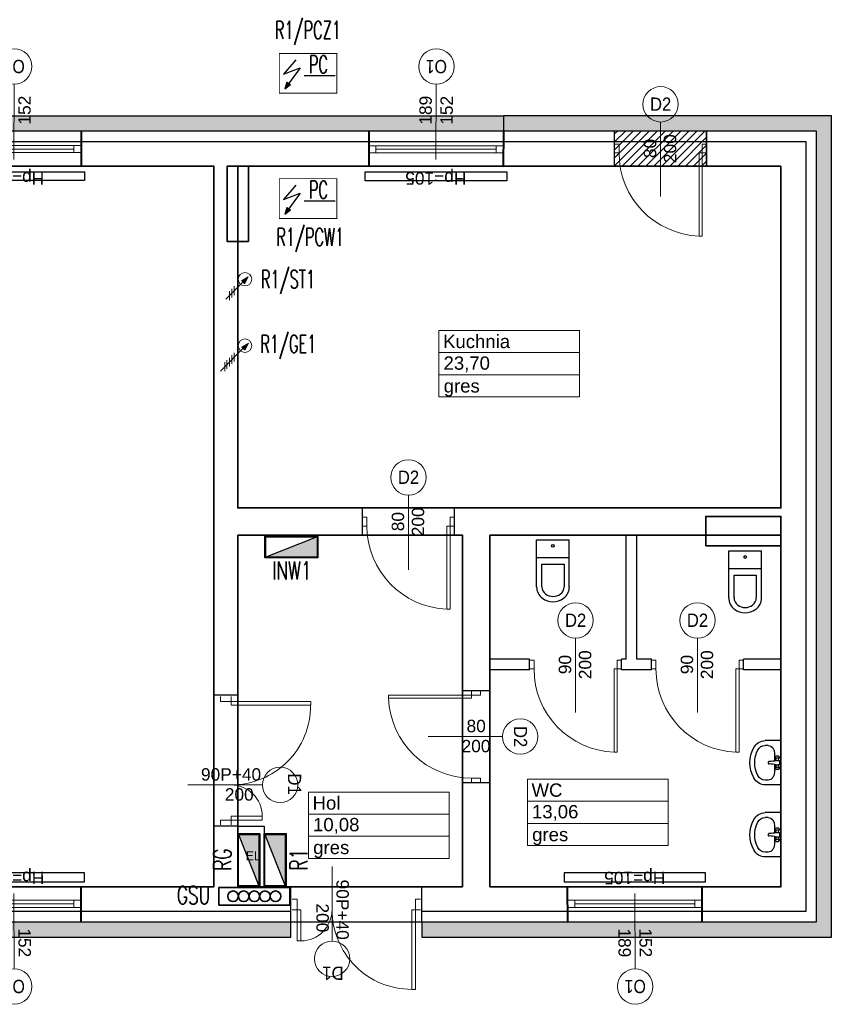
# Model space of a CAD drawing. Header units: millimetres. Extents: x -94648 to 68781, y -29623 to 11990.
# Tile 95 of 181: x -36402 to -35485, y -7051 to -5939. Entities that reach past the tile are written whole.
import ezdxf
from ezdxf.enums import TextEntityAlignment as Align

# ---------------------------------------------------------------- set-up
doc = ezdxf.new("R2010")
doc.units = ezdxf.units.MM
doc.linetypes.add('BUD', pattern=[0])
for name, color, linetype, lineweight in [('-DRZWI I OKNA', 4, 'Continuous', 5), ('A_POWTARZALNE$0$A21_DRZWI_OKNA', 153, 'Continuous', 15), ('A_POWTARZALNE$0$A30_OPIS_POM', 2, 'Continuous', 18), ('A_POWTARZALNE$0$DRZWI OPIS', 2, 'Continuous', 15), ('A_POWTARZALNE$0$OKNA OPIS', 153, 'Continuous', 20), ('A_POWTARZALNE$0$opisy drzwi okien', 3, 'Continuous', 15), ('IE_ATRYBUTY_ BLOCK_1', 7, 'Continuous', 18), ('IE_ATRYBUTY_ BLOCK_2', 7, 'Continuous', 18), ('IE_gniazda', 3, 'Continuous', 20), ('IE_oswietlenie_nr_obw', 51, 'Continuous', 20), ('IE_rozdzielnice', 1, 'Continuous', 25), ('IE_urzadzenia', 30, 'Continuous', 25), ('IE_uziom', 200, 'Continuous', 60), ('K2', 35, 'Continuous', 35), ('Ściany', 7, 'Continuous', 40)]:
    doc.layers.add(name, color=color, linetype=linetype, lineweight=lineweight)
for name, color, linetype in [('-podklad', 8, 'Continuous'), ('A_TABELKA', 7, 'Continuous'), ('HATCH', 204, 'Continuous'), ('Sanitarne', 2, 'Continuous')]:
    doc.layers.add(name, color=color, linetype=linetype)
doc.layers.add('Area', color=6, linetype='Continuous', lineweight=35, plot=False)
doc.styles.add('A_POWTARZALNE$0$Arial', font='arial.ttf')
doc.styles.add('A_POWTARZALNE$0$ISO', font='arial.ttf')
doc.styles.add('bc tabelka nazwy', font='arial.ttf', dxfattribs={"height": 0.45})
doc.styles.add('ROMANS', font='romans.shx', dxfattribs={"width": 0.75, "height": 10})
doc.linetypes.add('TRACKS', pattern='A,3.81,[130,ltypeshp.shx,S=6.35,R=0,X=0,Y=0],3.81', length=7.62)
pattern_1 = [(0, (-49483.666, -675.7024), (4.7625, 2.74963064), [3.175, -6.35]), (120, (-49483.666, -675.7024), (-4.7625, 2.74963066), [3.175, -6.35]), (60, (-49483.666, -675.7024), (1e-08, 5.4992613), [-6.35, 3.175])]

# ---------------------------------------------------------------- blocks, each defined once
blk = doc.blocks.new('A_POWTARZALNE$0$znak okna')
at = {"color": 8, "linetype": 'Continuous'}
blk.add_line((0, -85), (0, 0), dxfattribs=at)
at = {"layer": 'A_POWTARZALNE$0$opisy drzwi okien', "color": 8}
blk.add_circle((0, -105), 20, dxfattribs=at)
at = {"color": 8, "style": 'A_POWTARZALNE$0$ISO'}
for tag, rotation, p in [('HP', 360, (0, 5.5)), ('SO', 90, (-5, -50.3)), ('HO', 90, (18.8, -50.3))]:
    blk.add_attdef(tag, text='', height=14, rotation=rotation, dxfattribs=at).set_placement(p, align=Align.CENTER)
at = {"layer": 'A_POWTARZALNE$0$opisy drzwi okien', "color": 8, "style": 'A_POWTARZALNE$0$ISO', "width": 0.7927}
blk.add_attdef('OX', text='', height=15, dxfattribs=at).set_placement((-12, -112.5), (12, -112.5), align=Align.FIT)
blk = doc.blocks.new('A_POWTARZALNE$0$drzwi 145')
at = {"color": 8}
for p, q in [((-47.8, 94.4), (-47.8, 99.9)), ((-35.8, 94.4), (-47.8, 94.4)), ((-35.8, 99.9), (-35.8, 94.4)), ((-35.8, 94.4), (54.2, 94.4)), ((-35.8, 90), (-35.8, 94.4)), ((54.2, 90), (-35.8, 90)), ((54.2, 90), (54.2, 94.4)), ((-0.4, 0), (-79.7, 0)), ((-35.8, -39.6), (-47.8, -39.6)), ((-47.8, -39.6), (-47.8, -45.1)), ((-0.6, -35.2), (-35.8, -35.2)), ((-35.8, -35.2), (-35.8, -39.6)), ((-35.8, -45.1), (-35.8, -39.6)), ((-35.8, -39.6), (-0.6, -39.6)), ((-0.6, -39.6), (-0.6, -35.2))]:
    blk.add_line(p, q, dxfattribs=at)
for centre, radius, start, end in [((-35.7, 89.8), 89.8, 269.9239, 0.1174), ((-35.9, -35.2), 35.2, 0.0351, 89.9152)]:
    blk.add_arc(centre, radius, start, end, dxfattribs=at)
blk = doc.blocks.new('A_POWTARZALNE$0$znak drzwi poziomy')
at = {"color": 8, "linetype": 'ByBlock'}
blk.add_line((-42.1, 0), (42.1, 0), dxfattribs=at)
at = {"layer": 'A_POWTARZALNE$0$opisy drzwi okien', "color": 8}
blk.add_circle((-62.1, 0), 20, dxfattribs=at)
at = {"color": 8, "linetype": 'ByBlock', "style": 'A_POWTARZALNE$0$ISO', "text_generation_flag": 6}
for tag, p in [('S', (-15.5, 5)), ('H', (-15.5, -17.7))]:
    blk.add_attdef(tag, text='', height=14, rotation=180, dxfattribs=at).set_placement(p, align=Align.CENTER)
at = {"layer": 'A_POWTARZALNE$0$opisy drzwi okien', "color": 8, "style": 'A_POWTARZALNE$0$ISO', "text_generation_flag": 6, "width": 0.824464}
blk.add_attdef('DX', text='', height=15, rotation=270, dxfattribs=at).set_placement((-56.1, -11), (-56.1, 13), align=Align.FIT)
blk = doc.blocks.new('A_POWTARZALNE$0$drzwi 104 mur')
at = {"color": 8, "linetype": 'Continuous'}
for p, q in [((0.1, 47), (-93.8, 47)), ((-93.8, 43.5), (-93.8, 47)), ((0.1, 47), (0.1, 52)), ((10.1, 47), (0.1, 47)), ((0.1, 43.5), (0.1, 47)), ((10.1, 52), (10.1, 47)), ((0.1, 43.5), (-93.8, 43.5)), ((24.7, 0), (-24.7, 0)), ((10.1, -47), (0.1, -47)), ((0.1, -47), (0.1, -52)), ((10.1, -52), (10.1, -47))]:
    blk.add_line(p, q, dxfattribs=at)
blk.add_arc((0.1, 47), 94, 182.1338, 270, dxfattribs=at)
blk = doc.blocks.new('A_POWTARZALNE$0$znak drzwi')
at = {"color": 8, "linetype": 'ByBlock'}
blk.add_line((0, 84.2), (0, 0), dxfattribs=at)
at = {"layer": 'A_POWTARZALNE$0$opisy drzwi okien', "color": 8}
blk.add_circle((0, 104.2), 20, dxfattribs=at)
at = {"color": 8, "linetype": 'ByBlock', "style": 'A_POWTARZALNE$0$ISO'}
for tag, p in [('S', (-5, 54.2)), ('H', (17.7, 54.2))]:
    blk.add_attdef(tag, text='', height=14, rotation=90, dxfattribs=at).set_placement(p, align=Align.CENTER)
at = {"layer": 'A_POWTARZALNE$0$opisy drzwi okien', "color": 8, "style": 'A_POWTARZALNE$0$ISO', "width": 0.824464}
blk.add_attdef('DX', text='', height=15, dxfattribs=at).set_placement((-12, 96.7), (12, 96.7), align=Align.FIT)
blk = doc.blocks.new('A_POWTARZALNE$0$ddd')
at = {"color": 8}
for p, q in [((2946.6, 2004.6), (2946.6, 1929.6)), ((2946.6, 2004.6), (3105.6, 2004.6)), ((3105.6, 2004.6), (3105.6, 1929.6)), ((2946.6, 1979.6), (3105.6, 1979.6)), ((2946.6, 1954.6), (3105.6, 1954.6)), ((2946.6, 1929.6), (3105.6, 1929.6))]:
    blk.add_line(p, q, dxfattribs=at)
at = {"color": 8, "style": 'A_POWTARZALNE$0$Arial'}
for tag, p in [('NAZWA_POMIESZCZENIA', (2951.3, 1984.7)), ('POWIERZCHNIA', (2951.8, 1960.3)), ('RODZAJ_POSADZKI', (2952, 1934.5))]:
    blk.add_attdef(tag, p, '', height=15, dxfattribs=at)
blk = doc.blocks.new('A$C53951A9D')
at = {"layer": 'Sanitarne', "color": 8}
for p, q in [((0, 500), (178, 500)), ((0, 500), (0, 0)), ((143, 446), (178, 446)), ((72, 349), (72, 270)), ((18, 274), (17, 274)), ((17, 274), (17, 273)), ((18, 274), (17, 274)), ((17, 274), (17, 273)), ((17, 273), (17, 273)), ((17, 273), (17, 272)), ((17, 273), (17, 273)), ((17, 273), (17, 272)), ((17, 272), (17, 228)), ((17, 228), (17, 227)), ((17, 228), (17, 227)), ((17, 227), (17, 227)), ((17, 227), (17, 227)), ((17, 227), (18, 226)), ((17, 227), (17, 227)), ((17, 227), (17, 227)), ((17, 227), (18, 226)), ((19, 317), (18, 315)), ((18, 315), (18, 313)), ((18, 313), (18, 311)), ((30, 278), (18, 311)), ((18, 311), (19, 309)), ((30, 278), (18, 311)), ((19, 275), (18, 275)), ((18, 275), (18, 274)), ((19, 275), (18, 275)), ((18, 275), (18, 274)), ((18, 274), (18, 274)), ((18, 274), (18, 274)), ((18, 226), (18, 226)), ((18, 226), (18, 225)), ((18, 226), (18, 226)), ((18, 226), (18, 225)), ((18, 225), (19, 225)), ((18, 225), (19, 225)), ((19, 317), (23, 322)), ((19, 309), (21, 307)), ((20, 275), (19, 275)), ((19, 275), (19, 275)), ((20, 275), (19, 275)), ((19, 275), (19, 275)), ((19, 225), (19, 225)), ((19, 225), (20, 225)), ((19, 225), (19, 225)), ((19, 225), (20, 225)), ((32, 275), (20, 275)), ((20, 225), (32, 225)), ((21, 307), (23, 306)), ((24, 324), (23, 322)), ((23, 306), (26, 304)), ((26, 325), (24, 324)), ((29, 326), (26, 325)), ((26, 304), (30, 303)), ((32, 327), (29, 326)), ((30, 303), (34, 302)), ((30, 278), (31, 277)), ((30, 278), (31, 277)), ((31, 223), (30, 222)), ((31, 223), (30, 222)), ((31, 277), (31, 276)), ((31, 277), (31, 276)), ((31, 276), (33, 275)), ((31, 276), (33, 275)), ((33, 225), (31, 224)), ((33, 225), (31, 224)), ((31, 224), (31, 223)), ((31, 224), (31, 223)), ((35, 328), (32, 327)), ((32, 275), (32, 275)), ((32, 225), (32, 225)), ((33, 275), (34, 274)), ((33, 275), (34, 274)), ((34, 226), (33, 225)), ((34, 226), (33, 225)), ((34, 302), (38, 301)), ((34, 274), (36, 273)), ((34, 274), (36, 273)), ((36, 227), (34, 226)), ((36, 227), (34, 226)), ((38, 328), (35, 328)), ((36, 273), (38, 273)), ((36, 273), (38, 273)), ((38, 227), (36, 227)), ((38, 227), (36, 227)), ((42, 329), (38, 328)), ((38, 301), (42, 301)), ((38, 273), (40, 273)), ((38, 273), (40, 273)), ((40, 227), (38, 227)), ((40, 227), (38, 227)), ((40, 273), (42, 273)), ((40, 273), (42, 273)), ((42, 227), (40, 227)), ((42, 227), (40, 227)), ((45, 328), (42, 329)), ((42, 301), (46, 301)), ((42, 273), (44, 273)), ((42, 273), (44, 273)), ((44, 227), (42, 227)), ((44, 227), (42, 227)), ((44, 273), (46, 273)), ((44, 273), (46, 273)), ((46, 227), (44, 227)), ((46, 227), (44, 227)), ((49, 328), (45, 328)), ((46, 301), (50, 302)), ((46, 273), (48, 273)), ((46, 273), (48, 273)), ((48, 227), (46, 227)), ((48, 227), (46, 227)), ((48, 273), (50, 274)), ((48, 273), (50, 274)), ((50, 226), (48, 227)), ((50, 226), (48, 227)), ((52, 327), (49, 328)), ((50, 302), (54, 303)), ((50, 274), (51, 275)), ((50, 274), (51, 275)), ((51, 225), (50, 226)), ((51, 225), (50, 226)), ((51, 275), (52, 276)), ((51, 275), (52, 276)), ((52, 224), (51, 225)), ((52, 224), (51, 225)), ((55, 326), (52, 327)), ((52, 276), (53, 277)), ((54, 275), (52, 275)), ((52, 275), (52, 275)), ((52, 225), (54, 225)), ((52, 225), (54, 225)), ((52, 225), (52, 225)), ((53, 223), (52, 224)), ((53, 223), (52, 224)), ((53, 277), (54, 278)), ((54, 222), (53, 223)), ((54, 222), (53, 223)), ((54, 278), (65, 311)), ((54, 303), (57, 304)), ((54, 275), (54, 275)), ((55, 275), (54, 275)), ((54, 275), (54, 275)), ((54, 225), (54, 225)), ((54, 225), (55, 225)), ((54, 225), (54, 225)), ((54, 225), (55, 225)), ((57, 325), (55, 326)), ((55, 275), (62, 272)), ((55, 225), (62, 228)), ((55, 225), (62, 228)), ((59, 324), (57, 325)), ((57, 304), (60, 306)), ((61, 322), (59, 324)), ((60, 306), (63, 307)), ((64, 317), (61, 322)), ((61, 272), (73, 269)), ((61, 228), (73, 231)), ((63, 307), (64, 309)), ((65, 315), (64, 317)), ((64, 309), (65, 311)), ((66, 313), (65, 315)), ((65, 311), (66, 313)), ((72, 230), (72, 151)), ((73, 269), (90, 267)), ((73, 231), (90, 233)), ((90, 267), (111, 265)), ((90, 233), (111, 235)), ((111, 265), (134, 263)), ((111, 235), (134, 237)), ((134, 263), (136, 263)), ((134, 263), (136, 263)), ((136, 237), (134, 237)), ((136, 237), (134, 237)), ((136, 263), (138, 262)), ((136, 263), (136, 263)), ((136, 263), (138, 262)), ((136, 263), (136, 263)), ((138, 238), (136, 237)), ((138, 238), (136, 237)), ((136, 237), (136, 237)), ((136, 237), (136, 237)), ((138, 262), (140, 261)), ((140, 239), (138, 238)), ((140, 239), (138, 238)), ((140, 261), (142, 260)), ((142, 240), (140, 239)), ((142, 260), (143, 258)), ((142, 260), (143, 258)), ((143, 242), (142, 240)), ((143, 242), (142, 240)), ((143, 258), (144, 257)), ((143, 258), (144, 257)), ((144, 243), (143, 242)), ((144, 243), (143, 242)), ((144, 257), (145, 254)), ((144, 257), (145, 254)), ((144, 256), (145, 255)), ((145, 246), (144, 243)), ((145, 246), (144, 243)), ((145, 245), (144, 244)), ((145, 255), (146, 253)), ((145, 254), (146, 252)), ((145, 254), (146, 252)), ((146, 248), (145, 246)), ((146, 248), (145, 246)), ((146, 247), (145, 245)), ((146, 253), (146, 252)), ((146, 252), (146, 250)), ((146, 252), (146, 250)), ((146, 252), (146, 250)), ((146, 250), (146, 248)), ((146, 250), (146, 248)), ((146, 250), (146, 248)), ((146, 248), (146, 247)), ((30, 222), (18, 189)), ((19, 191), (18, 189)), ((19, 191), (18, 189)), ((18, 189), (18, 187)), ((18, 187), (18, 185)), ((18, 185), (19, 183)), ((21, 193), (19, 191)), ((21, 193), (19, 191)), ((19, 183), (23, 178)), ((23, 194), (21, 193)), ((23, 194), (21, 193)), ((26, 196), (23, 194)), ((26, 196), (23, 194)), ((23, 178), (24, 177)), ((24, 177), (26, 175)), ((30, 197), (26, 196)), ((30, 197), (26, 196)), ((26, 175), (29, 174)), ((29, 174), (32, 173)), ((34, 198), (30, 197)), ((34, 198), (30, 197)), ((32, 173), (35, 172)), ((38, 199), (34, 198)), ((38, 199), (34, 198)), ((35, 172), (38, 172)), ((42, 199), (38, 199)), ((42, 199), (38, 199)), ((38, 172), (42, 172)), ((46, 199), (42, 199)), ((46, 199), (42, 199)), ((42, 172), (45, 172)), ((45, 172), (49, 172)), ((50, 198), (46, 199)), ((50, 198), (46, 199)), ((49, 172), (52, 173)), ((54, 197), (50, 198)), ((54, 197), (50, 198)), ((52, 173), (55, 174)), ((54, 222), (65, 189)), ((57, 196), (54, 197)), ((57, 196), (54, 197)), ((55, 174), (57, 175)), ((60, 194), (57, 196)), ((60, 194), (57, 196)), ((57, 175), (59, 177)), ((59, 177), (61, 178)), ((63, 193), (60, 194)), ((64, 183), (61, 178)), ((64, 191), (63, 193)), ((65, 189), (64, 191)), ((64, 183), (65, 185)), ((66, 187), (65, 189)), ((65, 185), (66, 187)), ((72, 151), (72, 151)), ((0, 0), (178, 0)), ((143, 54), (178, 54))]:
    blk.add_line(p, q, dxfattribs=at)
for centre, major_axis, ratio, start_param, end_param in [((143, 349), (0, -96.6), 0.732363, 3.141593, 4.712389), ((178, 349), (0, 151), 0.975758, 5.209364, 6.283185), ((178, 349), (0, 96.6), 0.975758, 5.209364, 6.283185), ((0, 250), (0, 304), 0.975758, 4.215414, 5.209364), ((0, 250), (0, 359), 0.975758, 4.215414, 5.209364), ((143, 151), (0, -96.6), 0.732363, 4.712389, 6.283185), ((178, 151), (0, 96.6), 0.975758, 3.141593, 4.215414), ((178, 151), (0, 151), 0.975758, 3.141593, 4.215414)]:
    blk.add_ellipse(centre, major_axis=major_axis, ratio=ratio, start_param=start_param, end_param=end_param, dxfattribs=at)
blk = doc.blocks.new('A$C5772454B')
at = {"layer": 'Sanitarne', "color": 8}
for p, q in [((0, 169), (0, 699)), ((0, 699), (370, 699)), ((370, 169), (370, 699)), ((0, 499), (370, 499)), ((60, 169), (60, 424)), ((60, 424), (310, 424)), ((310, 424), (310, 169))]:
    blk.add_line(p, q, dxfattribs=at)
blk.add_ellipse((185, 630), major_axis=(-15.3, 0), ratio=0.999954, dxfattribs=at)
for centre, major_axis, start_param, end_param in [((163, 169), (-163, 0), 0, 0.927295), ((163, 169), (-103, 0), 0, 0.927295), ((208, 169), (-103, 0), 2.214297, 3.141593), ((208, 169), (-163, 0), 2.214297, 3.141593), ((185, 199), (-200, 0), 0.927363, 2.214297), ((185, 199), (-140, 0), 0.927295, 2.214297)]:
    blk.add_ellipse(centre, major_axis=major_axis, ratio=0.999954, start_param=start_param, end_param=end_param, dxfattribs=at)
blk = doc.blocks.new('Blotnica_parter')
at = {"layer": 'HATCH'}
h = blk.add_hatch(dxfattribs=at)
h.set_pattern_fill('HONEY', color=8)
h.set_pattern_definition(pattern_1)
h.paths.add_polyline_path([(-37319.6, -6047), (-37319.6, -6958), (-37319.6, -6975), (-36095.6, -6975), (-36095.6, -6958), (-37302.6, -6958), (-37302.6, -6064), (-36796.6, -6064), (-36796.6, -6047), (-37302.6, -6047)])
h = blk.add_hatch(dxfattribs=at)
h.set_pattern_fill('HONEY', color=8)
h.set_pattern_definition(pattern_1)
edge = h.paths.add_edge_path()
edge.add_line((-35855.4, -6064.4), (-36648.6, -6064))
edge.add_line((-36648.6, -6064), (-36648.6, -6047))
edge.add_line((-36648.6, -6047), (-35855.4, -6047))
edge.add_line((-35855.4, -6047), (-35855.4, -6064))
h = blk.add_hatch(dxfattribs=at)
h.set_pattern_fill('HONEY', color=8)
h.set_pattern_definition(pattern_1)
h.paths.add_polyline_path([(-35947.6, -6958), (-35947.6, -6975), (-35501.6, -6975), (-35484.6, -6975), (-35484.6, -6064), (-35484.6, -6047), (-35855.4, -6047), (-35855.4, -6064), (-35501.6, -6064), (-35501.6, -6958)])
h = blk.add_hatch(dxfattribs=at)
h.set_pattern_fill('ANSI31', color=8, scale=2)
h.set_pattern_definition([(45, (-49483.666, -675.7024), (-4.490128, 4.490128), [])])
h.paths.add_polyline_path([(-35729.6, -6064), (-35729.6, -6104), (-35625.6, -6104), (-35625.6, -6064)])
at = {"layer": '-DRZWI I OKNA', "color": 8}
for p, q in [((-36332.6, -6064.3), (-36484.6, -6063.7)), ((-35855.4, -6064.4), (-36007.4, -6063.8)), ((-36484.6, -6080.7), (-36332.7, -6080.7)), ((-36340.8, -6088.7), (-36340.8, -6080.7)), ((-36007.4, -6080.9), (-35855.5, -6080.9)), ((-35999.4, -6088.9), (-35999.4, -6080.9)), ((-35863.6, -6088.9), (-35863.6, -6080.9)), ((-36484.6, -6088.7), (-36332.8, -6088.7)), ((-36476.6, -6084.7), (-36340.8, -6084.7)), ((-36007.4, -6088.9), (-35855.6, -6088.9)), ((-35999.4, -6084.9), (-35863.6, -6084.9)), ((-36484.8, -6104), (-36332.8, -6104.6)), ((-36007.6, -6104.1), (-35855.6, -6104.7)), ((-36484.8, -6918), (-36332.8, -6917.4)), ((-35782.8, -6918), (-35630.8, -6917.4)), ((-36484.6, -6933.3), (-36332.8, -6933.3)), ((-36476.6, -6937.3), (-36340.8, -6937.3)), ((-36340.8, -6933.3), (-36340.8, -6941.3)), ((-35782.6, -6933.3), (-35630.8, -6933.3)), ((-35774.6, -6933.3), (-35774.6, -6941.3)), ((-35774.6, -6937.3), (-35638.8, -6937.3)), ((-35638.8, -6933.3), (-35638.8, -6941.3)), ((-36484.6, -6941.3), (-36332.7, -6941.3)), ((-35782.6, -6941.3), (-35630.7, -6941.3)), ((-36332.6, -6957.7), (-36484.6, -6958.3)), ((-35630.6, -6957.7), (-35782.6, -6958.3))]:
    blk.add_line(p, q, dxfattribs=at)
at = {"color": 8, "linetype": 'BUD'}
for p, q in [((-36014.6, -6490), (-36155.6, -6490)), ((-35541.6, -6490), (-35910.6, -6490)), ((-36014.6, -6521), (-36155.6, -6521)), ((-35901.6, -6521), (-35910.6, -6521)), ((-35901.6, -6696.4), (-35901.6, -6521)), ((-35626.6, -6521), (-35870.6, -6521)), ((-35870.6, -6696.4), (-35870.6, -6521)), ((-35716.6, -6661), (-35716.6, -6521)), ((-35704.6, -6661), (-35704.6, -6521)), ((-35825.7, -6661), (-35870.6, -6661)), ((-35716.6, -6661), (-35721.7, -6661)), ((-35687.9, -6661), (-35704.6, -6661)), ((-35541.6, -6661), (-35583.9, -6661)), ((-35825.7, -6673), (-35870.6, -6673)), ((-35687.9, -6673), (-35721.7, -6673)), ((-35541.6, -6673), (-35583.9, -6673)), ((-35901.6, -6918), (-35901.6, -6800.4)), ((-35870.6, -6918), (-35870.6, -6800.4)), ((-36155.6, -6918), (-36095.6, -6918)), ((-35947.6, -6918), (-35901.6, -6918)), ((-36095.6, -6958), (-37302.6, -6958))]:
    blk.add_line(p, q, dxfattribs=at)
at = {"color": 8}
for points in [[(-37302.6, -6064), (-35501.6, -6064), (-35501.6, -6958), (-37302.6, -6958)], [(-36155.6, -6849.6), (-36125.6, -6849.6), (-36125.6, -6918), (-36155.6, -6918)]]:
    blk.add_lwpolyline(points, close=True, dxfattribs=at)
at = {"color": 8, "linetype": 'BUD'}
for points in [[(-36648.6, -6064), (-35855.4, -6064)], [(-35827.4, -6064), (-35729.6, -6064)], [(-35729.6, -6104), (-35729.6, -6064)], [(-35625.6, -6064), (-35501.6, -6064), (-35501.6, -6152.2)], [(-35625.6, -6104), (-35625.6, -6064)], [(-36182.6, -6104), (-36648.6, -6104)], [(-36182.6, -6701.6), (-36182.6, -6104)], [(-36143.6, -6104), (-36143.6, -6189), (-36155.6, -6189)], [(-36143.6, -6104), (-35729.6, -6104)], [(-35625.6, -6104), (-35541.6, -6104)], [(-35541.6, -6490), (-35541.6, -6104)], [(-35501.6, -6180.2), (-35501.6, -6958), (-35947.6, -6958)], [(-36155.6, -6490), (-36155.6, -6189)], [(-36014.6, -6521), (-36014.6, -6490)], [(-35910.6, -6521), (-35910.6, -6490)], [(-36155.6, -6701.6), (-36155.6, -6521)], [(-35541.6, -6533), (-35626.6, -6533), (-35626.6, -6521)], [(-35541.6, -6918), (-35541.6, -6533)], [(-35825.7, -6673), (-35825.7, -6661)], [(-35721.7, -6673), (-35721.7, -6661)], [(-35687.9, -6673), (-35687.9, -6661)], [(-35583.9, -6673), (-35583.9, -6661)], [(-35825.7, -6682.5), (-35825.7, -6682.5)], [(-35687.9, -6682.5), (-35687.9, -6682.5)], [(-36155.6, -6701.6), (-36182.6, -6701.6)], [(-35901.6, -6696.4), (-35870.6, -6696.4)], [(-35901.6, -6800.4), (-35870.6, -6800.4)], [(-36182.6, -6918), (-36182.6, -6849.6)], [(-36155.6, -6849.6), (-36182.6, -6849.6)], [(-36155.6, -6918), (-36155.6, -6849.6)], [(-36182.6, -6918), (-37262.6, -6918)], [(-36095.6, -6958), (-36095.6, -6918)], [(-35947.6, -6958), (-35947.6, -6918)], [(-35870.6, -6918), (-35541.6, -6918)]]:
    blk.add_lwpolyline(points, dxfattribs=at)
at = {"layer": 'Area', "color": 8, "linetype": 'BUD'}
for points in [[(-37262.6, -6104), (-36182.6, -6104), (-36182.6, -6918), (-37262.6, -6918)], [(-35541.6, -6104), (-36155.6, -6104), (-36155.6, -6490), (-35541.6, -6490)], [(-36155.6, -6521), (-35901.6, -6521), (-35901.6, -6918), (-36155.6, -6918)], [(-35870.6, -6521), (-35541.6, -6521), (-35541.6, -6918), (-35870.6, -6918)]]:
    blk.add_lwpolyline(points, close=True, dxfattribs=at)
at = {"layer": 'HATCH', "color": 8}
for points in [[(-36796.6, -6064), (-36796.6, -6047), (-37302.6, -6047), (-37319.6, -6047), (-37319.6, -6958), (-37319.6, -6975), (-36095.6, -6975), (-36095.6, -6958), (-37302.6, -6958), (-37302.6, -6064)], [(-35729.6, -6064), (-35625.6, -6064), (-35625.6, -6104), (-35729.6, -6104)]]:
    blk.add_lwpolyline(points, close=True, dxfattribs=at)
for points in [[(-35855.4, -6064.4), (-36648.6, -6064), (-36648.6, -6047), (-35855.4, -6047), (-35855.4, -6064)], [(-35855.4, -6047), (-35855.4, -6064), (-35501.6, -6064), (-35501.6, -6958), (-35947.6, -6958), (-35947.6, -6975), (-35501.6, -6975), (-35484.6, -6975), (-35484.6, -6064), (-35484.6, -6047), (-35855.4, -6047)]]:
    blk.add_lwpolyline(points, dxfattribs=at)
at = {"layer": 'HATCH', "color": 8, "linetype": 'TRACKS'}
for points in [[(-36095.6, -6946), (-37290.6, -6946), (-37290.6, -6076), (-36796.6, -6076)], [(-36648.6, -6076), (-35513.6, -6076), (-35513.6, -6946), (-35947.6, -6946)]]:
    blk.add_lwpolyline(points, dxfattribs=at)
at = {"layer": 'K2', "color": 8, "linetype": 'BUD'}
for points in [[(-36143.6, -6104), (-36167.7, -6104), (-36167.7, -6189), (-36143.6, -6189)], [(-35626.6, -6533), (-35541.6, -6533), (-35541.6, -6499.7), (-35626.6, -6499.7)]]:
    blk.add_lwpolyline(points, close=True, dxfattribs=at)
at = {"layer": 'Sanitarne', "color": 8, "linetype": 'BUD'}
for points in [[(-36488.8, -6120.3), (-36488.8, -6110.3), (-36328.8, -6110.3), (-36328.8, -6120.3)], [(-36011.6, -6120.4), (-36011.6, -6110.4), (-35851.6, -6110.4), (-35851.6, -6120.4)], [(-36488.8, -6902.3), (-36488.8, -6912.3), (-36328.8, -6912.3), (-36328.8, -6902.3)], [(-35786.8, -6902.3), (-35786.8, -6912.3), (-35626.8, -6912.3), (-35626.8, -6902.3)]]:
    blk.add_lwpolyline(points, close=True, dxfattribs=at)
at = {"layer": 'Ściany', "color": 8}
for p, q in [((-36332.6, -6064.3), (-36332.8, -6104.6)), ((-36007.4, -6063.8), (-36007.6, -6104.1)), ((-35855.4, -6064.4), (-35855.6, -6104.7)), ((-36332.6, -6957.7), (-36332.8, -6917.4)), ((-35782.6, -6958.3), (-35782.8, -6918)), ((-35630.6, -6957.7), (-35630.8, -6917.4))]:
    blk.add_line(p, q, dxfattribs=at)
at = {"layer": 'A_POWTARZALNE$0$A21_DRZWI_OKNA', "color": 8, "xscale": -1, "rotation": 270.0000142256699}
for p in [(-35677.6, -6089.1), (-35962.6, -6510.6), (-35773.7, -6672.1), (-35635.9, -6672.1)]:
    blk.add_blockref('A_POWTARZALNE$0$drzwi 104 mur', p, dxfattribs=at)
at = {"layer": 'A_POWTARZALNE$0$A21_DRZWI_OKNA', "color": 8}
for name, p, rotation in [('A_POWTARZALNE$0$drzwi 145', (-36127.3, -6803), 359.9999991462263), ('A_POWTARZALNE$0$drzwi 104 mur', (-35891.3, -6748.4), 359.9999857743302), ('A_POWTARZALNE$0$drzwi 145', (-36049, -6979.8), 269.9999991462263)]:
    blk.add_blockref(name, p, dxfattribs=dict(at, rotation=rotation))
at = {"layer": 'A_POWTARZALNE$0$A30_OPIS_POM', "color": 8}
for p, values in [((-38874.8, -8294.2), {'NAZWA_POMIESZCZENIA': 'Kuchnia', 'POWIERZCHNIA': '23,70', 'RODZAJ_POSADZKI': 'gres'}), ((-38774.8, -8801), {'NAZWA_POMIESZCZENIA': 'WC', 'POWIERZCHNIA': '13,06', 'RODZAJ_POSADZKI': 'gres'}), ((-39022.3, -8815.6), {'NAZWA_POMIESZCZENIA': 'Hol', 'POWIERZCHNIA': '10,08', 'RODZAJ_POSADZKI': 'gres'})]:
    blk.add_blockref('A_POWTARZALNE$0$ddd', p, dxfattribs=at).add_auto_attribs(values)
at = {"layer": 'A_POWTARZALNE$0$DRZWI OPIS', "color": 8}
ref = blk.add_blockref('A_POWTARZALNE$0$znak drzwi', (-35677.6, -6138.3), dxfattribs=dict(at, rotation=0.000177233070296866))
ref.add_attrib('H', '200', dxfattribs={"layer": '0', "color": 8, "linetype": 'ByBlock', "height": 14, "rotation": 90.0002, "style": 'A_POWTARZALNE$0$ISO'}).set_placement((-35659.9, -6084.2), align=Align.CENTER)
ref.add_attrib('S', '80', dxfattribs={"layer": '0', "color": 8, "linetype": 'ByBlock', "height": 14, "rotation": 90.0002, "style": 'A_POWTARZALNE$0$ISO'}).set_placement((-35682.6, -6084), align=Align.CENTER)
ref.add_attrib('DX', 'D2', dxfattribs={"layer": 'A_POWTARZALNE$0$opisy drzwi okien', "color": 8, "height": 15, "rotation": 0.0002, "style": 'A_POWTARZALNE$0$ISO', "width": 0.895951}).set_placement((-35689.6, -6041.4), (-35665.6, -6041.4), align=Align.FIT)
ref = blk.add_blockref('A_POWTARZALNE$0$znak drzwi', (-35962.6, -6559.8), dxfattribs=dict(at, rotation=0.000177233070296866))
ref.add_attrib('H', '200', dxfattribs={"layer": '0', "color": 8, "linetype": 'ByBlock', "height": 14, "rotation": 90.0002, "style": 'A_POWTARZALNE$0$ISO'}).set_placement((-35944.9, -6505.7), align=Align.CENTER)
ref.add_attrib('S', '80', dxfattribs={"layer": '0', "color": 8, "linetype": 'ByBlock', "height": 14, "rotation": 90.0002, "style": 'A_POWTARZALNE$0$ISO'}).set_placement((-35967.6, -6505.5), align=Align.CENTER)
ref.add_attrib('DX', 'D2', dxfattribs={"layer": 'A_POWTARZALNE$0$opisy drzwi okien', "color": 8, "height": 15, "rotation": 0.0002, "style": 'A_POWTARZALNE$0$ISO', "width": 0.895951}).set_placement((-35974.6, -6462.9), (-35950.6, -6462.9), align=Align.FIT)
ref = blk.add_blockref('A_POWTARZALNE$0$znak drzwi', (-35773.7, -6721.3), dxfattribs=dict(at, rotation=0.000177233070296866))
ref.add_attrib('H', '200', dxfattribs={"layer": '0', "color": 8, "linetype": 'ByBlock', "height": 14, "rotation": 90.0002, "style": 'A_POWTARZALNE$0$ISO'}).set_placement((-35756, -6667.2), align=Align.CENTER)
ref.add_attrib('S', '90', dxfattribs={"layer": '0', "color": 8, "linetype": 'ByBlock', "height": 14, "rotation": 90.0002, "style": 'A_POWTARZALNE$0$ISO'}).set_placement((-35778.7, -6667), align=Align.CENTER)
ref.add_attrib('DX', 'D2', dxfattribs={"layer": 'A_POWTARZALNE$0$opisy drzwi okien', "color": 8, "height": 15, "rotation": 0.0002, "style": 'A_POWTARZALNE$0$ISO', "width": 0.895951}).set_placement((-35785.7, -6624.4), (-35761.7, -6624.4), align=Align.FIT)
ref = blk.add_blockref('A_POWTARZALNE$0$znak drzwi', (-35635.9, -6721.3), dxfattribs=dict(at, rotation=0.000177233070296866))
ref.add_attrib('H', '200', dxfattribs={"layer": '0', "color": 8, "linetype": 'ByBlock', "height": 14, "rotation": 90.0002, "style": 'A_POWTARZALNE$0$ISO'}).set_placement((-35618.2, -6667.2), align=Align.CENTER)
ref.add_attrib('S', '90', dxfattribs={"layer": '0', "color": 8, "linetype": 'ByBlock', "height": 14, "rotation": 90.0002, "style": 'A_POWTARZALNE$0$ISO'}).set_placement((-35640.9, -6667), align=Align.CENTER)
ref.add_attrib('DX', 'D2', dxfattribs={"layer": 'A_POWTARZALNE$0$opisy drzwi okien', "color": 8, "height": 15, "rotation": 0.0002, "style": 'A_POWTARZALNE$0$ISO', "width": 0.895951}).set_placement((-35647.9, -6624.4), (-35623.9, -6624.4), align=Align.FIT)
ref = blk.add_blockref('A_POWTARZALNE$0$znak drzwi', (-35940.5, -6748.4), dxfattribs=dict(at, rotation=270.0001772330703))
ref.add_attrib('H', '200', dxfattribs={"layer": '0', "color": 8, "linetype": 'ByBlock', "height": 14, "rotation": 0.0002, "style": 'A_POWTARZALNE$0$ISO'}).set_placement((-35886.3, -6766.1), align=Align.CENTER)
ref.add_attrib('S', '80', dxfattribs={"layer": '0', "color": 8, "linetype": 'ByBlock', "height": 14, "rotation": 0.0002, "style": 'A_POWTARZALNE$0$ISO'}).set_placement((-35886.1, -6743.4), align=Align.CENTER)
ref.add_attrib('DX', 'D2', dxfattribs={"layer": 'A_POWTARZALNE$0$opisy drzwi okien', "color": 8, "height": 15, "rotation": 270.0002, "style": 'A_POWTARZALNE$0$ISO', "width": 0.895951}).set_placement((-35843.5, -6736.4), (-35843.5, -6760.4), align=Align.FIT)
ref = blk.add_blockref('A_POWTARZALNE$0$znak drzwi poziomy', (-36169.8, -6803), dxfattribs=dict(at, xscale=-1, rotation=8.537735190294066e-07))
ref.add_attrib('DX', 'D1', dxfattribs={"layer": 'A_POWTARZALNE$0$opisy drzwi okien', "color": 8, "height": 15, "rotation": 270, "style": 'A_POWTARZALNE$0$ISO', "text_generation_flag": 6, "width": 0.895951}).set_placement((-36098.9, -6814), (-36098.9, -6790), align=Align.FIT)
ref.add_attrib('S', '90P+40', dxfattribs={"layer": '0', "color": 8, "linetype": 'ByBlock', "height": 14, "rotation": 180, "style": 'A_POWTARZALNE$0$ISO', "text_generation_flag": 6}).set_placement((-36163.2, -6798.1), align=Align.CENTER)
ref.add_attrib('H', '200', dxfattribs={"layer": '0', "color": 8, "linetype": 'ByBlock', "height": 14, "rotation": 180, "style": 'A_POWTARZALNE$0$ISO', "text_generation_flag": 6}).set_placement((-36153.9, -6820.7), align=Align.CENTER)
ref = blk.add_blockref('A_POWTARZALNE$0$znak drzwi poziomy', (-36049, -6937.3), dxfattribs=dict(at, xscale=-1, rotation=270.0000008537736))
ref.add_attrib('DX', 'D1', dxfattribs={"layer": 'A_POWTARZALNE$0$opisy drzwi okien', "color": 8, "height": 15, "rotation": 180, "style": 'A_POWTARZALNE$0$ISO', "text_generation_flag": 6, "width": 0.895951}).set_placement((-36060, -7008.2), (-36036, -7008.2), align=Align.FIT)
ref.add_attrib('S', '90P+40', dxfattribs={"layer": '0', "color": 8, "linetype": 'ByBlock', "height": 14, "rotation": 90, "style": 'A_POWTARZALNE$0$ISO', "text_generation_flag": 6}).set_placement((-36044.1, -6943.9), align=Align.CENTER)
ref.add_attrib('H', '200', dxfattribs={"layer": '0', "color": 8, "linetype": 'ByBlock', "height": 14, "rotation": 90, "style": 'A_POWTARZALNE$0$ISO', "text_generation_flag": 6}).set_placement((-36066.7, -6953.2), align=Align.CENTER)
at = {"layer": 'A_POWTARZALNE$0$OKNA OPIS', "color": 8}
ref = blk.add_blockref('A_POWTARZALNE$0$znak okna', (-36408.8, -6096.3), dxfattribs=dict(at, rotation=179.7270350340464))
ref.add_attrib('HP', 'Hp=105', dxfattribs={"layer": '0', "color": 8, "height": 14, "rotation": 179.727, "style": 'A_POWTARZALNE$0$ISO'}).set_placement((-36408.9, -6110.8), align=Align.CENTER)
ref.add_attrib('HO', '189', dxfattribs={"layer": '0', "color": 8, "height": 14, "rotation": 89.727, "style": 'A_POWTARZALNE$0$ISO'}).set_placement((-36413.5, -6040.7), align=Align.CENTER)
ref.add_attrib('SO', '152', dxfattribs={"layer": '0', "color": 8, "height": 14, "rotation": 89.727, "style": 'A_POWTARZALNE$0$ISO'}).set_placement((-36389.7, -6040.7), align=Align.CENTER)
ref.add_attrib('OX', 'O1', dxfattribs={"layer": 'A_POWTARZALNE$0$opisy drzwi okien', "color": 8, "height": 15, "rotation": 179.727, "style": 'A_POWTARZALNE$0$ISO', "width": 0.858565}).set_placement((-36396.3, -5983.9), (-36420.3, -5983.7), align=Align.FIT)
ref = blk.add_blockref('A_POWTARZALNE$0$znak okna', (-35931.6, -6096.4), dxfattribs=dict(at, rotation=179.7270350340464))
ref.add_attrib('HP', 'Hp=105', dxfattribs={"layer": '0', "color": 8, "height": 14, "rotation": 179.727, "style": 'A_POWTARZALNE$0$ISO'}).set_placement((-35931.7, -6110.9), align=Align.CENTER)
ref.add_attrib('HO', '189', dxfattribs={"layer": '0', "color": 8, "height": 14, "rotation": 89.727, "style": 'A_POWTARZALNE$0$ISO'}).set_placement((-35936.3, -6040.8), align=Align.CENTER)
ref.add_attrib('SO', '152', dxfattribs={"layer": '0', "color": 8, "height": 14, "rotation": 89.727, "style": 'A_POWTARZALNE$0$ISO'}).set_placement((-35912.5, -6040.9), align=Align.CENTER)
ref.add_attrib('OX', 'O1', dxfattribs={"layer": 'A_POWTARZALNE$0$opisy drzwi okien', "color": 8, "height": 15, "rotation": 179.727, "style": 'A_POWTARZALNE$0$ISO', "width": 0.858565}).set_placement((-35919.1, -5984), (-35943.1, -5983.9), align=Align.FIT)
ref = blk.add_blockref('A_POWTARZALNE$0$znak okna', (-36408.8, -6925.7), dxfattribs=dict(at, xscale=-1, rotation=0.2729649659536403))
ref.add_attrib('HP', 'Hp=105', dxfattribs={"layer": '0', "color": 8, "height": 14, "rotation": 180.273, "style": 'A_POWTARZALNE$0$ISO'}).set_placement((-36408.9, -6901), align=Align.CENTER)
ref.add_attrib('HO', '189', dxfattribs={"layer": '0', "color": 8, "height": 14, "rotation": 270.273, "style": 'A_POWTARZALNE$0$ISO'}).set_placement((-36427.3, -6981.4), align=Align.CENTER)
ref.add_attrib('SO', '152', dxfattribs={"layer": '0', "color": 8, "height": 14, "rotation": 270.273, "style": 'A_POWTARZALNE$0$ISO'}).set_placement((-36403.5, -6981.3), align=Align.CENTER)
ref.add_attrib('OX', 'O1', dxfattribs={"layer": 'A_POWTARZALNE$0$opisy drzwi okien', "color": 8, "height": 15, "rotation": 180.273, "style": 'A_POWTARZALNE$0$ISO', "width": 0.858565}).set_placement((-36396.3, -7023.1), (-36420.3, -7023.2), align=Align.FIT)
ref = blk.add_blockref('A_POWTARZALNE$0$znak okna', (-35706.8, -6925.7), dxfattribs=dict(at, xscale=-1, rotation=0.2729649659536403))
ref.add_attrib('HP', 'Hp=105', dxfattribs={"layer": '0', "color": 8, "height": 14, "rotation": 180.273, "style": 'A_POWTARZALNE$0$ISO'}).set_placement((-35706.9, -6901), align=Align.CENTER)
ref.add_attrib('HO', '189', dxfattribs={"layer": '0', "color": 8, "height": 14, "rotation": 270.273, "style": 'A_POWTARZALNE$0$ISO'}).set_placement((-35725.3, -6981.4), align=Align.CENTER)
ref.add_attrib('SO', '152', dxfattribs={"layer": '0', "color": 8, "height": 14, "rotation": 270.273, "style": 'A_POWTARZALNE$0$ISO'}).set_placement((-35701.5, -6981.3), align=Align.CENTER)
ref.add_attrib('OX', 'O1', dxfattribs={"layer": 'A_POWTARZALNE$0$opisy drzwi okien', "color": 8, "height": 15, "rotation": 180.273, "style": 'A_POWTARZALNE$0$ISO', "width": 0.858565}).set_placement((-35694.3, -7023.1), (-35718.3, -7023.2), align=Align.FIT)
at = {"layer": 'Sanitarne', "color": 8, "yscale": 0.1, "zscale": 0.1}
for name, p, xscale in [('A$C5772454B', (-35817.8, -6595.9), 0.1), ('A$C5772454B', (-35600.6, -6608.5), 0.1), ('A$C53951A9D', (-35541.6, -6802.9), -0.1), ('A$C53951A9D', (-35541.6, -6884.3), -0.1)]:
    blk.add_blockref(name, p, dxfattribs=dict(at, xscale=xscale))
at = {"layer": 'A_TABELKA', "color": 8, "insert": (-36146.6, -6878), "char_height": 10, "width": 56.029, "attachment_point": 1, "style": 'bc tabelka nazwy'}
blk.add_mtext('EL', dxfattribs=at)
blk = doc.blocks.new('rozdzielnica')
h = blk.add_hatch(color=256)
h.paths.add_polyline_path([(-290, -10), (-290, -240), (290, -240), (290, -10)], flags=16)
h.paths.add_polyline_path([(-300, 0), (-300, -250), (300, -250), (300, 0)])
blk.add_hatch(color=256).paths.add_polyline_path([(-290, -240), (290, -10), (290, -240)])
blk.add_line((290, -10), (-290, -240))
for points in [[(-300, 0), (300, 0), (300, -250), (-300, -250)], [(-290, -10), (290, -10), (290, -240), (-290, -240)]]:
    blk.add_lwpolyline(points, close=True)
at = {"layer": 'IE_ATRYBUTY_ BLOCK_1', "style": 'ROMANS', "width": 0.7, "flags": 8}
blk.add_attdef('TYP', text='', height=200, dxfattribs=at).set_placement((0, -399), align=Align.MIDDLE_CENTER)
at = {"layer": 'IE_ATRYBUTY_ BLOCK_2', "style": 'ROMANS', "width": 0.6, "flags": 8}
for tag, p in [('OPIS1', (0, -601)), ('OPIS2', (0, -801))]:
    blk.add_attdef(tag, text='', height=150, dxfattribs=at).set_placement(p, align=Align.MIDDLE_CENTER)
blk = doc.blocks.new('szyna uziemiajaca')
at = {"lineweight": 35}
blk.add_lwpolyline([(-400, 0), (400, 0), (400, 200), (-400, 200)], close=True, dxfattribs=at)
for centre in [(-240, 100), (-120, 100), (0, 100), (120, 100), (240, 100)]:
    blk.add_circle(centre, 60, dxfattribs=at)
at = {"layer": 'IE_ATRYBUTY_ BLOCK_1', "style": 'ROMANS', "width": 0.7, "flags": 8}
blk.add_attdef('TYP', text='', height=200, dxfattribs=at).set_placement((0, 224), align=Align.CENTER)
at = {"layer": 'IE_ATRYBUTY_ BLOCK_2', "style": 'ROMANS', "width": 0.6, "flags": 8}
for tag, p in [('OPIS1', (0, -175)), ('OPIS2', (0, -375))]:
    blk.add_attdef(tag, text='', height=150, dxfattribs=at).set_placement(p, align=Align.CENTER)
blk = doc.blocks.new('urzadzenie_ogolne')
blk.add_hatch(color=256).paths.add_polyline_path([(-262, -401), (-241, -325), (-199, -353)])
for p, q in [((-139, -72), (-278, -236)), ((-278, -236), (-89, -162)), ((-89, -162), (-262, -401)), ((-241, -325), (-262, -401)), ((-241, -325), (-199, -353)), ((-42, -250), (308, -250)), ((-262, -401), (-199, -353))]:
    blk.add_line(p, q)
at = {"const_width": 10}
blk.add_lwpolyline([(-325, 0), (325, 0), (325, -450), (-325, -450), (-325, 0)], dxfattribs=at)
at = {"layer": 'IE_ATRYBUTY_ BLOCK_1', "style": 'ROMANS', "width": 0.6, "flags": 8}
blk.add_attdef('TYP', text='', height=200, dxfattribs=at).set_placement((118, -225), align=Align.CENTER)
at = {"layer": 'IE_ATRYBUTY_ BLOCK_2', "style": 'ROMANS', "width": 0.6, "flags": 8}
for tag, p in [('OPIS1', (118, -425)), ('OPIS2', (0, -635))]:
    blk.add_attdef(tag, text='', height=150, dxfattribs=at).set_placement(p, align=Align.CENTER)
blk = doc.blocks.new('przylacze 1f')
blk.add_hatch(color=256).paths.add_polyline_path([(38, -48), (-41, -94, 0.225289), (-4, -128)])
for p, q in [((0, -86), (-215, -302)), ((38, -48), (-41, -94)), ((38, -48), (-4, -128)), ((-176, -312), (-176, -212)), ((-148, -283), (-148, -183)), ((-121, -256), (-121, -156))]:
    blk.add_line(p, q)
blk.add_circle((0, -76), 76)
at = {"layer": 'IE_ATRYBUTY_ BLOCK_1', "style": 'ROMANS', "width": 0.7, "flags": 8}
blk.add_attdef('TYP', text='', height=200, dxfattribs=at).set_placement((4, 19), align=Align.CENTER)
at = {"layer": 'IE_ATRYBUTY_ BLOCK_2', "style": 'ROMANS', "width": 0.6, "flags": 8}
for tag, p in [('OPIS1', (3, -446)), ('OPIS2', (3, -632))]:
    blk.add_attdef(tag, text='', height=150, dxfattribs=at).set_placement(p, align=Align.CENTER)
blk = doc.blocks.new('przylacze 3f')
blk.add_hatch(color=256).paths.add_polyline_path([(40, -47), (-40, -93, 0.225289), (-3, -127)])
for p, q in [((0, -86), (-276, -363)), ((40, -47), (-40, -93)), ((40, -47), (-3, -127)), ((-176, -312), (-176, -212)), ((-148, -283), (-148, -183)), ((-121, -256), (-121, -156)), ((-228, -363), (-228, -263)), ((-204, -339), (-204, -239))]:
    blk.add_line(p, q)
blk.add_circle((0, -76), 76)
at = {"layer": 'IE_ATRYBUTY_ BLOCK_1', "style": 'ROMANS', "width": 0.7, "flags": 8}
blk.add_attdef('TYP', text='', height=200, dxfattribs=at).set_placement((4, 19), align=Align.CENTER)
at = {"layer": 'IE_ATRYBUTY_ BLOCK_2', "style": 'ROMANS', "width": 0.6, "flags": 8}
for tag, p in [('OPIS1', (3, -446)), ('OPIS2', (3, -632)), ('OPIS3', (3, -818))]:
    blk.add_attdef(tag, text='', height=150, dxfattribs=at).set_placement(p, align=Align.CENTER)

msp = doc.modelspace()

# ---------------------------------------------------------------- block references
at = {"layer": '-podklad'}
msp.add_blockref('Blotnica_parter', (0, 0), dxfattribs=at)
at = {"layer": 'IE_gniazda', "xscale": 0.1, "yscale": 0.1, "zscale": 0.1}
for name, p in [('przylacze 1f', (-36147.46829, -6224.11777)), ('przylacze 3f', (-36147.46829, -6299.11777))]:
    msp.add_blockref(name, p, dxfattribs=at)
at = {"layer": 'IE_rozdzielnice'}
ref = msp.add_blockref('rozdzielnica', (-36094.98837, -6521.55199), dxfattribs=dict(at, xscale=0.1, yscale=0.1, zscale=0.1, rotation=360))
ref.add_attrib('TYP', 'INW1', dxfattribs={"layer": 'IE_ATRYBUTY_ BLOCK_1', "height": 20, "style": 'ROMANS', "width": 0.7}).set_placement((-36094.4539, -6560.74468), align=Align.MIDDLE_CENTER)
ref = msp.add_blockref('rozdzielnica', (-36155.63553, -6887.99775), dxfattribs=dict(at, xscale=0.1, yscale=0.1, zscale=0.1, rotation=89.99999999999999))
ref.add_attrib('TYP', 'RG', dxfattribs={"layer": 'IE_ATRYBUTY_ BLOCK_1', "height": 20, "rotation": 90, "style": 'ROMANS', "width": 0.7}).set_placement((-36172.89357, -6887.46328), align=Align.MIDDLE_CENTER)
ref = msp.add_blockref('rozdzielnica', (-36125.85571, -6887.99775), dxfattribs=dict(at, xscale=0.1, yscale=0.1, zscale=0.1, rotation=89.99999999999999))
ref.add_attrib('TYP', 'R1', dxfattribs={"layer": 'IE_ATRYBUTY_ BLOCK_1', "height": 20, "rotation": 90, "style": 'ROMANS', "width": 0.7}).set_placement((-36086.66302, -6887.46328), align=Align.MIDDLE_CENTER)
at = {"layer": 'IE_urzadzenia', "xscale": 0.1, "yscale": 0.1, "zscale": 0.1}
for p in [(-36076.1783, -5976.58265), (-36076.1783, -6118.127)]:
    msp.add_blockref('urzadzenie_ogolne', p, dxfattribs=at).add_auto_attribs({'TYP': 'PC'})
at = {"layer": 'IE_uziom', "linetype": 'Continuous'}
ref = msp.add_blockref('szyna uziemiajaca', (-36136.89743, -6938.73875), dxfattribs=dict(at, xscale=0.1, yscale=0.1, zscale=0.1))
ref.add_attrib('TYP', 'GSU', dxfattribs={"layer": 'IE_ATRYBUTY_ BLOCK_1', "height": 20, "style": 'ROMANS', "width": 0.7, "flags": 8}).set_placement((-36205.56739, -6937.5204), align=Align.CENTER)

# ---------------------------------------------------------------- texts
at = {"layer": 'IE_oswietlenie_nr_obw', "style": 'ROMANS', "width": 0.6}
for s, p in [('R1/PCZ1', (-36113.61356, -5960.16902, 150)), ('R1/PCW1', (-36112.05737, -6193.99063, 150)), ('R1/ST1', (-36129.35704, -6241.64489, 150)), ('R1/GE1', (-36130.07568, -6314.82601, 150))]:
    msp.add_text(s, height=20, dxfattribs=at).set_placement(p)

doc.saveas('drawing.dxf')
